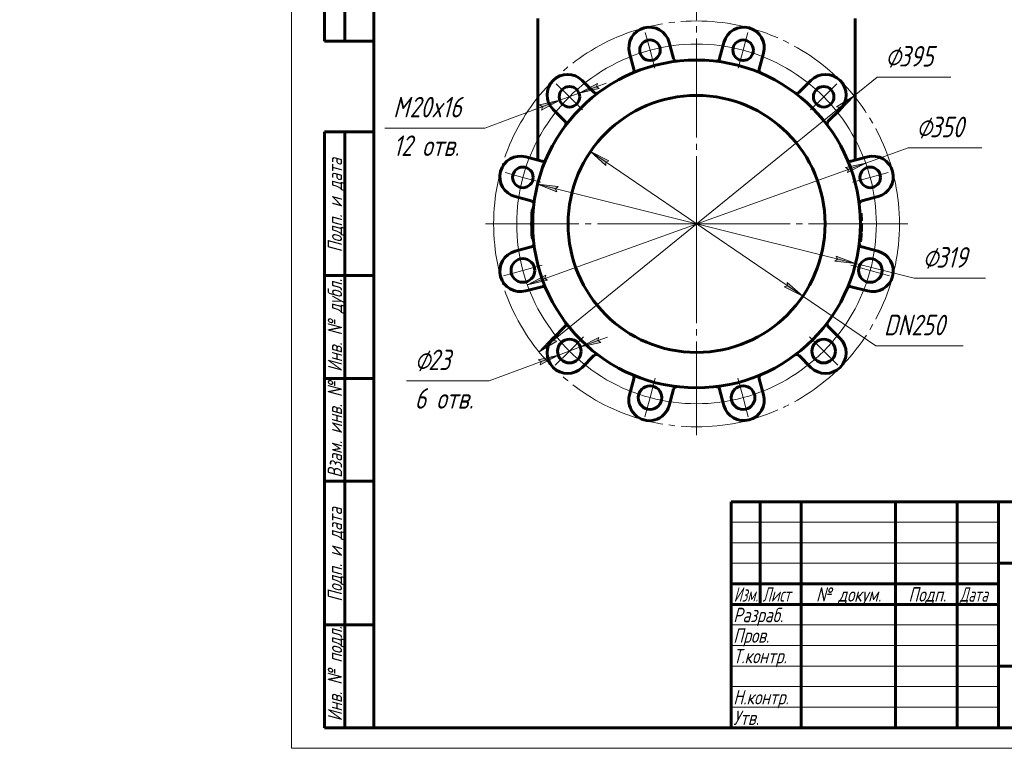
# Model space of a CAD drawing. Header units: millimetres. Extents: x -66 to 297, y 0 to 429.
# Tile 1 of 5: x -66 to 173, y 0 to 177. Entities that reach past the tile are written whole.
import ezdxf

# ---------------------------------------------------------------- set-up
doc = ezdxf.new("R2010")
doc.units = ezdxf.units.MM
for name, pattern in [('K5LT_AXLED', [28.612024, 24.112024, -1.5, 1.5, -1.5]), ('K5LT_BASIC', [0]), ('K5LT_THIN', [0])]:
    doc.linetypes.add(name, pattern=pattern)
doc.layers.add('Системный слой', color=7, linetype='Continuous')
doc.layers.add('Системный слой (1)', color=7, linetype='Continuous', true_color=0x6c6c6c)
doc.styles.add('KDIMTEXTSTYLE', font='txt', dxfattribs={"width": 0.96, "oblique": 15, "height": 5})
doc.styles.add('KTEXTSTYLE', font='txt', dxfattribs={"width": 0.96, "height": 5})
doc.dimstyles.new('KDIMSTYLE (0.25)', dxfattribs={"dimtxt": 5, "dimasz": 1, "dimexe": 2, "dimexo": 0, "dimgap": 1, "dimtad": 1, "dimlfac": 4, "dimtxsty": 'KDIMTEXTSTYLE', "dimsah": 1, "dimcen": 0, "dimdle": 1, "dimadec": 0, "dimazin": 0, "dimtfac": 0.667, "dimtmove": 0, "dimatfit": 3, "dimfxl": 1, "dimtvp": 1, "dimtolj": 1, "dimtzin": 0, "dimarcsym": 0})

# ---------------------------------------------------------------- blocks, each defined once
blk = doc.blocks.new('D0')
at = {"layer": 'Системный слой (1)'}
for points in [[(74.19, 160.93), (74.89, 160.49), (69.97, 159.37), (74.43, 161.73)], [(60.82, 155.28), (65.28, 157.64), (60.36, 156.52), (61.06, 156.07)]]:
    blk.add_hatch(color=7, dxfattribs=at).paths.add_polyline_path(points)
at = {"layer": 'Системный слой (1)', "color": 7, "linetype": 'K5LT_THIN', "lineweight": 18, "true_color": 0xffffff}
for p, q in [((69.97, 159.37), (76.53, 161.8)), ((74.43, 161.73), (69.97, 159.37)), ((74.19, 160.93), (74.43, 161.73)), ((74.89, 160.49), (74.19, 160.93)), ((69.97, 159.37), (65.28, 157.64)), ((69.97, 159.37), (74.89, 160.49)), ((65.28, 157.64), (47.08, 150.9)), ((65.28, 157.64), (58.72, 155.21)), ((65.28, 157.64), (60.36, 156.52)), ((60.36, 156.52), (61.06, 156.07)), ((60.82, 155.28), (65.28, 157.64)), ((61.06, 156.07), (60.82, 155.28))]:
    blk.add_line(p, q, dxfattribs=at)
blk.add_wipeout([(24.74, 142.52), (24.74, 159.28), (44.27, 159.28), (44.27, 142.52)]).dxf.layer = 'Системный слой (1)'
blk.add_line((47.08, 150.9), (22.74, 150.9), dxfattribs=at)
at = {"layer": 'Системный слой (1)', "color": 7, "char_height": 5, "attachment_point": 1, "style": 'KTEXTSTYLE'}
for s, insert in [('\\fArial|b0|c204|p34;\\H5.0;\\W1.000;\\Q15;\\fGOST Type AU|b0|i0|c204|p34;\\Q15;\\W0.960;M', (24.74, 158.49)), ('\\fArial|b0|c204|p34;\\H5.0;\\W1.000;\\Q15;\\fGOST Type AU|b0|i0|c204|p34;\\Q15;\\W0.960;20x16', (28.71, 158.49)), ('\\fArial|b0|c204|p34;\\H5.0;\\W1.000;\\Q15;\\fGOST Type AU|b0|i0|c204|p34;\\Q15;\\W0.960;12 отв.', (24.74, 149.1))]:
    blk.add_mtext(s, dxfattribs=dict(at, insert=insert))
blk = doc.blocks.new('KDIMARROW_01')
at = {"layer": 'Системный слой'}
blk.add_hatch(color=0, dxfattribs=at).paths.add_polyline_path([(-5, -0.66), (0, 0), (-5, 0.66), (-4.5, 0)])
at = {"layer": 'Системный слой', "color": 0, "linetype": 'K5LT_THIN', "lineweight": 18}
for p, q in [((-4.5, 0), (-5, 0.66)), ((-5, 0.66), (0, 0)), ((0, 0), (-5, -0.66)), ((-5, -0.66), (-4.5, 0))]:
    blk.add_line(p, q, dxfattribs=at)
at = {"layer": 'Системный слой (1)', "color": 0, "linetype": 'K5LT_THIN', "lineweight": 18}
blk.add_line((98.56, 127.57), (98.31, 127.57), dxfattribs=at)
blk = doc.blocks.new('D1')
at = {"layer": 'Системный слой (1)'}
for points in [[(74.54, 99.19), (75.24, 98.74), (70.32, 97.63), (74.78, 99.98)], [(60.47, 93.29), (64.93, 95.64), (60.01, 94.52), (60.71, 94.08)]]:
    blk.add_hatch(color=7, dxfattribs=at).paths.add_polyline_path(points)
at = {"layer": 'Системный слой (1)', "color": 7, "linetype": 'K5LT_THIN', "lineweight": 18, "true_color": 0xffffff}
for p, q in [((70.32, 97.63), (76.89, 100.05)), ((74.78, 99.98), (70.32, 97.63)), ((70.32, 97.63), (75.24, 98.74)), ((74.54, 99.19), (74.78, 99.98)), ((75.24, 98.74), (74.54, 99.19)), ((70.32, 97.63), (64.93, 95.64)), ((64.93, 95.64), (48.1, 89.42)), ((64.93, 95.64), (58.36, 93.21)), ((64.93, 95.64), (60.01, 94.52)), ((60.01, 94.52), (60.71, 94.08)), ((60.47, 93.29), (64.93, 95.64)), ((60.71, 94.08), (60.47, 93.29))]:
    blk.add_line(p, q, dxfattribs=at)
blk.add_wipeout([(29.96, 81.04), (29.96, 97.8), (45.45, 97.8), (45.45, 81.04)]).dxf.layer = 'Системный слой (1)'
blk.add_line((48.1, 89.42), (27.96, 89.42), dxfattribs=at)
at = {"layer": 'Системный слой (1)', "color": 7, "char_height": 5, "attachment_point": 1, "style": 'KTEXTSTYLE'}
for s, insert in [('\\fArial|b0|c204|p34;\\H5.0;\\W1.000;\\Q15;\\fGOST Type AU|b0|i0|c204|p34;\\Q15;\\W0.960;⌀', (29.96, 97)), ('\\fArial|b0|c204|p34;\\H5.0;\\W1.000;\\Q15;\\fGOST Type AU|b0|i0|c204|p34;\\Q15;\\W0.960;23', (33.26, 97)), ('\\fArial|b0|c204|p34;\\H5.0;\\W1.000;\\Q15;\\fGOST Type AU|b0|i0|c204|p34;\\Q15;\\W0.960;6 отв.', (29.96, 87.62))]:
    blk.add_mtext(s, dxfattribs=dict(at, insert=insert))
blk = doc.blocks.new('D2')
at = {"layer": 'Системный слой (1)'}
for points in [[(133.41, 155.05), (136.87, 158.72), (132.58, 156.07), (133.38, 155.88)], [(60.25, 96.42), (64.54, 99.06), (63.74, 99.26), (63.71, 100.09)]]:
    blk.add_hatch(color=7, dxfattribs=at).paths.add_polyline_path(points)
at = {"layer": 'Системный слой (1)', "color": 7, "linetype": 'K5LT_THIN', "lineweight": 18, "true_color": 0xffffff}
for p, q in [((136.87, 158.72), (142.47, 163.27)), ((60.25, 96.42), (136.87, 158.72)), ((132.58, 156.07), (136.87, 158.72)), ((136.87, 158.72), (133.41, 155.05)), ((133.38, 155.88), (132.58, 156.07)), ((133.41, 155.05), (133.38, 155.88)), ((60.25, 96.42), (63.71, 100.09)), ((64.54, 99.06), (60.25, 96.42)), ((63.71, 100.09), (63.74, 99.26)), ((63.74, 99.26), (64.54, 99.06))]:
    blk.add_line(p, q, dxfattribs=at)
blk.add_wipeout([(144.47, 164.27), (144.47, 171.65), (157.91, 171.65), (157.91, 164.27)]).dxf.layer = 'Системный слой (1)'
blk.add_line((142.47, 163.27), (160.46, 163.27), dxfattribs=at)
at = {"layer": 'Системный слой (1)', "color": 7, "char_height": 5, "attachment_point": 1, "style": 'KTEXTSTYLE'}
for s, insert in [('\\fArial|b0|c204|p34;\\H5.0;\\W1.000;\\Q15;\\fGOST Type AU|b0|i0|c204|p34;\\Q15;\\W0.960;⌀', (144.47, 170.86)), ('\\fArial|b0|c204|p34;\\H5.0;\\W1.000;\\Q15;\\fGOST Type AU|b0|i0|c204|p34;\\Q15;\\W0.960;395', (147.78, 170.86))]:
    blk.add_mtext(s, dxfattribs=dict(at, insert=insert))
blk = doc.blocks.new('D3')
at = {"layer": 'Системный слой (1)'}
for points in [[(64.24, 136.14), (64.88, 136.66), (59.87, 137.23), (64.57, 135.38)], [(137.25, 117.91), (132.56, 119.76), (132.88, 119), (132.24, 118.48)]]:
    blk.add_hatch(color=7, dxfattribs=at).paths.add_polyline_path(points)
at = {"layer": 'Системный слой (1)', "color": 7, "linetype": 'K5LT_THIN', "lineweight": 18, "true_color": 0xffffff}
for p, q in [((59.87, 137.23), (64.88, 136.66)), ((64.57, 135.38), (59.87, 137.23)), ((59.87, 137.23), (137.25, 117.91)), ((64.88, 136.66), (64.24, 136.14)), ((64.24, 136.14), (64.57, 135.38)), ((132.24, 118.48), (132.88, 119)), ((137.25, 117.91), (132.24, 118.48)), ((132.88, 119), (132.56, 119.76)), ((132.56, 119.76), (137.25, 117.91)), ((137.25, 117.91), (151.54, 114.34))]:
    blk.add_line(p, q, dxfattribs=at)
blk.add_wipeout([(153.54, 115.34), (153.54, 122.72), (166.34, 122.72), (166.34, 115.34)]).dxf.layer = 'Системный слой (1)'
blk.add_line((151.54, 114.34), (168.87, 114.34), dxfattribs=at)
at = {"layer": 'Системный слой (1)', "color": 7, "char_height": 5, "attachment_point": 1, "style": 'KTEXTSTYLE'}
for s, insert in [('\\fArial|b0|c204|p34;\\H5.0;\\W1.000;\\Q15;\\fGOST Type AU|b0|i0|c204|p34;\\Q15;\\W0.960;⌀', (153.54, 121.93)), ('\\fArial|b0|c204|p34;\\H5.0;\\W1.000;\\Q15;\\fGOST Type AU|b0|i0|c204|p34;\\Q15;\\W0.960;319', (156.85, 121.93))]:
    blk.add_mtext(s, dxfattribs=dict(at, insert=insert))
blk = doc.blocks.new('D4')
at = {"layer": 'Системный слой (1)'}
for points in [[(135.25, 140.05), (139.73, 142.36), (134.81, 141.29), (135.5, 140.84)], [(62.32, 113.85), (61.62, 114.3), (61.87, 115.08), (57.39, 112.77)]]:
    blk.add_hatch(color=7, dxfattribs=at).paths.add_polyline_path(points)
at = {"layer": 'Системный слой (1)', "color": 7, "linetype": 'K5LT_THIN', "lineweight": 18, "true_color": 0xffffff}
for p, q in [((139.73, 142.36), (150.02, 146.06)), ((57.39, 112.77), (139.73, 142.36)), ((134.81, 141.29), (139.73, 142.36)), ((139.73, 142.36), (135.25, 140.05)), ((135.5, 140.84), (134.81, 141.29)), ((135.25, 140.05), (135.5, 140.84)), ((57.39, 112.77), (61.87, 115.08)), ((61.87, 115.08), (61.62, 114.3)), ((62.32, 113.85), (57.39, 112.77)), ((61.62, 114.3), (62.32, 113.85))]:
    blk.add_line(p, q, dxfattribs=at)
blk.add_wipeout([(152.02, 147.06), (152.02, 154.44), (165.45, 154.44), (165.45, 147.06)]).dxf.layer = 'Системный слой (1)'
blk.add_line((150.02, 146.06), (168.01, 146.06), dxfattribs=at)
at = {"layer": 'Системный слой (1)', "color": 7, "char_height": 5, "attachment_point": 1, "style": 'KTEXTSTYLE'}
for s, insert in [('\\fArial|b0|c204|p34;\\H5.0;\\W1.000;\\Q15;\\fGOST Type AU|b0|i0|c204|p34;\\Q15;\\W0.960;⌀', (152.02, 153.65)), ('\\fArial|b0|c204|p34;\\H5.0;\\W1.000;\\Q15;\\fGOST Type AU|b0|i0|c204|p34;\\Q15;\\W0.960;350', (155.33, 153.65))]:
    blk.add_mtext(s, dxfattribs=dict(at, insert=insert))
blk = doc.blocks.new('D5')
at = {"layer": 'Системный слой (1)'}
for points in [[(77.23, 142.89), (72.73, 145.16), (76.49, 141.8), (76.45, 142.62)], [(124.39, 109.98), (120.63, 113.34), (120.67, 112.51), (119.89, 112.25)]]:
    blk.add_hatch(color=7, dxfattribs=at).paths.add_polyline_path(points)
at = {"layer": 'Системный слой (1)', "color": 7, "linetype": 'K5LT_THIN', "lineweight": 18, "true_color": 0xffffff}
for p, q in [((72.73, 145.16), (77.23, 142.89)), ((76.49, 141.8), (72.73, 145.16)), ((72.73, 145.16), (124.39, 109.98)), ((77.23, 142.89), (76.45, 142.62)), ((76.45, 142.62), (76.49, 141.8)), ((120.67, 112.51), (120.63, 113.34)), ((120.63, 113.34), (124.39, 109.98)), ((119.89, 112.25), (120.67, 112.51)), ((124.39, 109.98), (119.89, 112.25)), ((124.39, 109.98), (142.15, 97.88))]:
    blk.add_line(p, q, dxfattribs=at)
blk.add_wipeout([(144.15, 98.88), (144.15, 106.26), (160.76, 106.26), (160.76, 98.88)]).dxf.layer = 'Системный слой (1)'
blk.add_line((142.15, 97.88), (163.45, 97.88), dxfattribs=at)
at = {"layer": 'Системный слой (1)', "color": 7, "insert": (144.15, 105.47), "char_height": 5, "attachment_point": 1, "style": 'KTEXTSTYLE'}
blk.add_mtext('\\fArial|b0|c204|p34;\\H5.0;\\W1.000;\\Q15;\\fGOST Type AU|b0|i0|c204|p34;\\Q15;\\W0.960;DN250', dxfattribs=at)
blk = doc.blocks.new('U9')
at = {"layer": 'Системный слой (1)', "color": 30, "linetype": 'K5LT_AXLED', "lineweight": 18, "true_color": 0xff8000}
for p, q in [((98.56, 401.57), (98.56, 127.57)), ((87.24, 169.83), (86.07, 174.17)), ((109.88, 169.83), (111.05, 174.17)), ((88.4, 165.48), (87.24, 169.83)), ((108.72, 165.48), (109.88, 169.83)), ((67.63, 158.5), (64.44, 161.69)), ((129.5, 158.5), (132.68, 161.69)), ((70.81, 155.32), (67.63, 158.5)), ((126.31, 155.32), (129.5, 158.5)), ((56.3, 138.89), (51.96, 140.06)), ((140.82, 138.89), (145.17, 140.06)), ((60.65, 137.73), (56.3, 138.89)), ((136.47, 137.73), (140.82, 138.89)), ((98.56, 127.57), (47.19, 127.57)), ((98.56, 127.57), (98.56, 76.19)), ((149.94, 127.57), (98.56, 127.57)), ((61.01, 117.51), (56.3, 116.24)), ((136.11, 117.51), (140.82, 116.24)), ((56.3, 116.24), (51.59, 114.98)), ((140.82, 116.24), (145.53, 114.98)), ((71.07, 100.08), (67.63, 96.63)), ((126.05, 100.08), (129.5, 96.63)), ((67.63, 96.63), (64.18, 93.18)), ((129.5, 96.63), (132.94, 93.18)), ((88.5, 90.02), (87.24, 85.31)), ((108.62, 90.02), (109.88, 85.31)), ((87.24, 85.31), (85.98, 80.6)), ((109.88, 85.31), (111.15, 80.6))]:
    blk.add_line(p, q, dxfattribs=at)
for start, end in [(75, 105), (105, 135), (45, 75), (135, 165), (15, 45), (165, 195), (345, 15), (195, 225), (315, 345), (225, 255), (285, 315), (255, 285)]:
    blk.add_arc((98.56, 127.57), 43.75, start, end, dxfattribs=at)
blk = doc.blocks.new('U35')
at = {"color": 7, "linetype": 'K5LT_THIN', "lineweight": 18, "true_color": 0xffffff}
for p, q in [((0, 0), (0, 420)), ((107, 55), (172, 55)), ((107, 50), (172, 50)), ((107, 45), (172, 45)), ((107, 30), (172, 30)), ((107, 25), (172, 25)), ((107, 20), (172, 20)), ((107, 15), (172, 15)), ((107, 10), (172, 10)), ((297, 0), (0, 0))]:
    blk.add_line(p, q, dxfattribs=at)
at = {"color": 143, "linetype": 'K5LT_BASIC', "lineweight": 60, "true_color": 0x33acca}
for p, q in [((20, 5), (20, 415)), ((8, 172), (8, 292)), ((13, 172), (13, 292)), ((20, 172), (8, 172)), ((8, 5), (8, 150)), ((20, 150), (8, 150)), ((13, 5), (13, 150)), ((20, 115), (8, 115)), ((20, 90), (8, 90)), ((20, 65), (8, 65)), ((107, 60), (292, 60)), ((107, 5), (107, 60)), ((114, 35), (114, 60)), ((124, 5), (124, 60)), ((147, 5), (147, 60)), ((162, 5), (162, 60)), ((172, 5), (172, 60)), ((172, 45), (292, 45)), ((107, 40), (172, 40)), ((107, 35), (172, 35)), ((20, 30), (8, 30)), ((172, 20), (242, 20)), ((20, 5), (8, 5)), ((292, 5), (20, 5))]:
    blk.add_line(p, q, dxfattribs=at)
at = {"color": 7, "char_height": 3.5, "attachment_point": 1, "rotation": 90, "style": 'KTEXTSTYLE'}
for s, insert in [('\\fArial|b0|c204|p34;\\H5.0;\\W1.000;\\Q15;\\fGOST Type AU|b0|i0|c204|p34;\\Q15;\\W0.960;\\H3.50;Подп. и дата', (8.82, 120.66)), ('\\fArial|b0|c204|p34;\\H5.0;\\W1.000;\\Q15;\\fGOST Type AU|b0|i0|c204|p34;\\Q15;\\W0.960;\\H3.50;Инв. № дубл.', (8.82, 91.57)), ('\\fArial|b0|c204|p34;\\H5.0;\\W1.000;\\Q15;\\fGOST Type AU|b0|i0|c204|p34;\\Q15;\\W0.960;\\H3.50;Взам. инв. №', (8.82, 65.8)), ('\\fArial|b0|c204|p34;\\H5.0;\\W1.000;\\Q15;\\fGOST Type AU|b0|i0|c204|p34;\\Q15;\\W0.960;\\H3.50;Подп. и дата', (8.82, 35.66)), ('\\fArial|b0|c204|p34;\\H5.0;\\W1.000;\\Q15;\\fGOST Type AU|b0|i0|c204|p34;\\Q15;\\W0.960;\\H3.50;Инв. № подл.', (8.82, 6.57))]:
    blk.add_mtext(s, dxfattribs=dict(at, insert=insert))
at = {"color": 7, "char_height": 3.5, "attachment_point": 1, "style": 'KTEXTSTYLE'}
for s, insert in [('\\fArial|b0|c204|p34;\\H5.0;\\W1.000;\\Q15;\\fGOST Type AU|b0|i0|c204|p34;\\Q15;\\W0.786;\\H3.50;Изм.', (107.62, 39.18)), ('\\fArial|b0|c204|p34;\\H5.0;\\W1.000;\\Q15;\\fGOST Type AU|b0|i0|c204|p34;\\Q15;\\W0.800;\\H3.50;Лист', (114.61, 39.18)), ('\\fArial|b0|c204|p34;\\H5.0;\\W1.000;\\Q15;\\fGOST Type AU|b0|i0|c204|p34;\\Q15;\\W0.960;\\H3.50;№ докум.', (127.63, 39.18)), ('\\fArial|b0|c204|p34;\\H5.0;\\W1.000;\\Q15;\\fGOST Type AU|b0|i0|c204|p34;\\Q15;\\W0.960;\\H3.50;Подп.', (150.1, 39.18)), ('\\fArial|b0|c204|p34;\\H5.0;\\W1.000;\\Q15;\\fGOST Type AU|b0|i0|c204|p34;\\Q15;\\W0.800;\\H3.50;Дата', (162.61, 39.18)), ('\\fArial|b0|c204|p34;\\H5.0;\\W1.000;\\Q15;\\fGOST Type AU|b0|i0|c204|p34;\\Q15;\\W0.960;\\H3.50;Разраб.', (107.5, 34.18)), ('\\fArial|b0|c204|p34;\\H5.0;\\W1.000;\\Q15;\\fGOST Type AU|b0|i0|c204|p34;\\Q15;\\W0.960;\\H3.50;Пров.', (107.5, 29.18)), ('\\fArial|b0|c204|p34;\\H5.0;\\W1.000;\\Q15;\\fGOST Type AU|b0|i0|c204|p34;\\Q15;\\W0.960;\\H3.50;Т.контр.', (107.5, 24.18)), ('\\fArial|b0|c204|p34;\\H5.0;\\W1.000;\\Q15;\\fGOST Type AU|b0|i0|c204|p34;\\Q15;\\W0.960;\\H3.50;Н.контр.', (107.5, 14.18)), ('\\fArial|b0|c204|p34;\\H5.0;\\W1.000;\\Q15;\\fGOST Type AU|b0|i0|c204|p34;\\Q15;\\W0.960;\\H3.50;Утв.', (107.5, 9.18))]:
    blk.add_mtext(s, dxfattribs=dict(at, insert=insert))

msp = doc.modelspace()

# ---------------------------------------------------------------- linework, layer by layer
at = {"layer": 'Системный слой (1)', "color": 143, "linetype": 'K5LT_BASIC', "lineweight": 60, "true_color": 0x33acca}
for p, q in [((59.9359, 177.5678), (59.9359, 143.0937)), ((137.1859, 177.5678), (137.1859, 143.0937)), ((91.9055, 171.7249), (92.956, 167.8043)), ((104.1659, 167.8043), (105.2164, 171.7249)), ((83.2967, 165.2161), (82.2462, 169.1367)), ((92.956, 167.8043), (92.9819, 167.7076)), ((104.1659, 167.8043), (104.14, 167.7076)), ((114.8757, 169.1367), (113.8251, 165.2161)), ((83.2967, 165.2161), (83.3226, 165.1194)), ((113.8251, 165.2161), (113.7992, 165.1194)), ((70.7186, 162.4812), (73.5887, 159.6111)), ((123.5332, 159.6111), (126.4033, 162.4812)), ((73.5887, 159.6111), (73.6594, 159.5404)), ((123.5332, 159.6111), (123.4624, 159.5404)), ((66.5176, 152.5401), (63.6475, 155.4101)), ((133.4743, 155.4101), (130.6043, 152.5401)), ((66.5176, 152.5401), (66.5884, 152.4693)), ((130.6043, 152.5401), (130.5335, 152.4693)), ((56.9921, 143.8825), (60.9126, 142.832)), ((136.2092, 142.832), (140.1298, 143.8825)), ((60.9126, 142.832), (61.0093, 142.8061)), ((136.2092, 142.832), (136.1125, 142.8061)), ((58.3244, 133.1728), (54.4039, 134.2233)), ((142.718, 134.2233), (138.7974, 133.1728)), ((58.3244, 133.1728), (58.4211, 133.1468)), ((138.7974, 133.1728), (138.7007, 133.1468)), ((138.3506, 130.1746), (138.6012, 130.1746)), ((58.6859, 127.5678), (58.4359, 127.5678)), ((138.4265, 128.4346), (138.6766, 128.4346)), ((138.4268, 128.4203), (138.6769, 128.4203)), ((138.427, 128.4107), (138.6771, 128.4107)), ((138.4356, 127.4047), (138.6856, 127.4047)), ((138.4357, 127.7118), (138.6857, 127.7118)), ((138.4357, 127.7047), (138.6857, 127.7047)), ((138.4357, 127.7035), (138.6857, 127.7035)), ((138.4357, 127.6963), (138.6857, 127.6963)), ((138.3635, 125.1654), (138.6139, 125.1654)), ((138.3726, 125.3208), (138.623, 125.3208)), ((138.3726, 125.3208), (138.623, 125.3208)), ((138.3729, 125.3267), (138.6233, 125.3267)), ((138.3733, 125.3339), (138.6237, 125.3339)), ((138.3853, 125.5596), (138.6356, 125.5596)), ((138.415, 126.2766), (138.6652, 126.2766)), ((138.1963, 123.2032), (138.4478, 123.2032)), ((138.2093, 123.3227), (138.4607, 123.3227)), ((138.2399, 123.619), (138.4912, 123.619)), ((138.2642, 123.8712), (138.5153, 123.8712)), ((54.4039, 120.9123), (58.3244, 121.9628)), ((58.3244, 121.9628), (58.4211, 121.9888)), ((138.7974, 121.9628), (138.7007, 121.9888)), ((138.7974, 121.9628), (142.718, 120.9123)), ((60.9126, 112.3036), (56.9921, 111.2531)), ((60.9126, 112.3036), (61.0093, 112.3295)), ((136.2092, 112.3036), (136.1125, 112.3295)), ((140.1298, 111.2531), (136.2092, 112.3036)), ((63.6475, 99.7255), (66.5176, 102.5955)), ((66.5176, 102.5955), (66.5884, 102.6663)), ((130.6043, 102.5955), (130.5335, 102.6663)), ((130.6043, 102.5955), (133.4743, 99.7255)), ((73.5887, 95.5245), (70.7186, 92.6544)), ((73.5887, 95.5245), (73.6594, 95.5952)), ((123.5332, 95.5245), (123.4624, 95.5952)), ((126.4033, 92.6544), (123.5332, 95.5245)), ((82.2462, 85.9989), (83.2967, 89.9195)), ((83.2967, 89.9195), (83.3226, 90.0162)), ((113.8251, 89.9195), (113.7992, 90.0162)), ((113.8251, 89.9195), (114.8757, 85.9989)), ((92.956, 87.3313), (91.9055, 83.4107)), ((92.956, 87.3313), (92.9819, 87.428)), ((104.1659, 87.3313), (104.14, 87.428)), ((105.2164, 83.4107), (104.1659, 87.3313))]:
    msp.add_line(p, q, dxfattribs=at)
at = {"layer": 'Системный слой (1)', "color": 30, "linetype": 'K5LT_AXLED', "lineweight": 18, "true_color": 0xff8000}
msp.add_circle((98.5609, 127.5678), 49.375, dxfattribs=at)
at = {"layer": 'Системный слой (1)', "color": 143, "linetype": 'K5LT_BASIC', "lineweight": 60, "true_color": 0x33acca}
for centre, radius in [((87.2376, 169.8271), 2.5), ((109.8843, 169.8271), 2.5), ((98.5609, 127.5678), 39.875), ((67.625, 158.5037), 2.5), ((129.4969, 158.5037), 2.5), ((98.5609, 127.5678), 31.25), ((56.3017, 138.8911), 2.5), ((140.8202, 138.8911), 2.5), ((56.3017, 116.2445), 2.875), ((140.8202, 116.2445), 2.875), ((67.625, 96.6319), 2.875), ((129.4969, 96.6319), 2.875), ((87.2376, 85.3085), 2.875), ((109.8843, 85.3085), 2.875)]:
    msp.add_circle(centre, radius, dxfattribs=at)
for centre, radius, start, end in [((87.0758, 170.4308), 5, 15, 195), ((110.046, 170.4308), 5, 345, 165), ((93.7063, 167.9017), 0.75, 195, 276.86312), ((103.4155, 167.9017), 0.75, 263.13688, 345), ((67.1831, 158.9457), 5, 45, 225), ((82.5982, 164.9253), 0.75, 293.13688, 15), ((114.5237, 164.9253), 0.75, 165, 246.86312), ((129.9388, 158.9457), 5, 315, 135), ((74.1898, 160.0707), 0.75, 225, 306.86312), ((122.9321, 160.0707), 0.75, 233.13688, 315), ((66.058, 151.939), 0.75, 323.13688, 45), ((131.0638, 151.939), 0.75, 135, 216.861192), ((55.698, 139.0529), 5, 75, 255), ((141.4239, 139.0529), 5, 285, 105), ((61.2035, 143.5305), 0.75, 255, 336.86312), ((135.9184, 143.5305), 0.75, 203.13688, 285), ((58.227, 132.4224), 0.75, 353.13688, 75), ((138.8948, 132.4224), 0.75, 105, 186.861333), ((98.5609, 127.5678), 40.125, 175.207387, 180), ((98.5609, 127.5678), 40.125, 1.237855, 3.724906), ((98.5609, 127.5678), 40.125, 180, 184.792613), ((98.5609, 127.5678), 40.125, 358.155937, 359.7671), ((98.5609, 127.5678), 40.125, 1.217366, 1.237855), ((98.5609, 127.5678), 40.125, 1.203712, 1.217366), ((98.5609, 127.5678), 40.125, 359.7671, 0.183456), ((98.5609, 127.5678), 40.125, 0.19541, 0.205638), ((98.5609, 127.5678), 40.125, 0.193698, 0.19541), ((98.5609, 127.5678), 40.125, 0.183456, 0.193698), ((98.5609, 127.5678), 40.125, 354.714007, 356.567487), ((98.5609, 127.5678), 40.125, 356.567487, 356.789704), ((98.5609, 127.5678), 40.125, 356.7898, 356.798247), ((98.5609, 127.5678), 40.125, 356.789704, 356.7898), ((98.5609, 127.5678), 40.125, 356.798247, 356.808491), ((98.5609, 127.5678), 40.125, 357.131214, 357.320842), ((98.5609, 127.5678), 40.125, 357.320842, 357.966408), ((98.5609, 127.5678), 40.125, 357.966408, 358.155937), ((58.227, 122.7132), 0.75, 285, 6.86312), ((138.8948, 122.7132), 0.75, 173.13688, 255), ((98.5609, 127.5678), 40.125, 353.755272, 353.926895), ((98.5609, 127.5678), 40.125, 353.926895, 354.352308), ((98.5609, 127.5678), 40.125, 354.352308, 354.714007), ((55.698, 116.0827), 5, 105, 285), ((141.4239, 116.0827), 5, 255, 75), ((61.2035, 111.6051), 0.75, 23.13688, 105), ((135.9184, 111.6051), 0.75, 75, 156.861333), ((66.058, 103.1966), 0.75, 315, 36.86312), ((131.0638, 103.1966), 0.75, 143.13688, 225), ((67.1831, 96.1899), 5, 135, 315), ((129.9388, 96.1899), 5, 225, 45), ((74.1898, 95.0649), 0.75, 53.13688, 135), ((122.9321, 95.0649), 0.75, 45, 126.861333), ((82.5982, 90.2103), 0.75, 345, 66.86312), ((114.5237, 90.2103), 0.75, 113.13688, 195), ((93.7063, 87.2339), 0.75, 83.13688, 165), ((103.4155, 87.2339), 0.75, 15, 96.86312), ((87.0758, 84.7048), 5, 165, 345), ((110.046, 84.7048), 5, 195, 15)]:
    msp.add_arc(centre, radius, start, end, dxfattribs=at)
for points in [[(58.5762, 130.9202), (58.591, 130.9459), (58.6193, 130.9982), (58.6628, 131.0876), (58.7082, 131.1922), (58.7485, 131.2984), (58.7842, 131.4029), (58.8181, 131.5126), (58.8499, 131.6296), (58.8829, 131.7676), (58.914, 131.9198), (58.9403, 132.0794), (58.9539, 132.1827), (58.9588, 132.2249)], [(58.5762, 124.2154), (58.591, 124.1897), (58.6193, 124.1374), (58.6628, 124.048), (58.7082, 123.9434), (58.7485, 123.8372), (58.7842, 123.7327), (58.8181, 123.6231), (58.8499, 123.506), (58.8829, 123.368), (58.914, 123.2158), (58.9403, 123.0562), (58.9539, 122.9529), (58.9588, 122.9107)]]:
    msp.add_open_spline(points, degree=3, knots=[0, 0, 0, 0, 0.8996868, 1.80709624, 3.03360476, 4.3866728, 5.28826724, 6.42259391, 7.91111426, 9.01844935, 10.78769798, 12.68838772, 14, 14, 14, 14], dxfattribs=at)

# ---------------------------------------------------------------- next in the draw order: dimensions: what is measured, and where the dimension line sits
at = {"layer": 'Системный слой (1)', "color": 7}
for p1, p2, override, picture, middle in [((77.0028, 161.976), (58.2472, 155.0314), {"dimtih": 1, "dimtoh": 1, "dimpost": '\\fGOST Type AU|b0|c204|p34;\\H5.0;\\W0.960;\\Q15;М<>\\fGOST Type AU|b0|c204|p34;\\H5.0;\\W0.960;\\Q15;\\fGOST Type AU|b0|i0|c204|p34;\\Q15;x16\\X\\fGOST Type AU|b0|c204|p34;\\H5.0;\\W0.960;\\Q15;\\fGOST Type AU|b0|i0|c204|p34;\\Q15;12 отв.', "dimblk1": 'KDIMARROW_01', "dimblk2": 'KDIMARROW_01', "dimclrt": 7, "dimtol": 1, "dimtp": 0, "dimtm": 0, "dimtdec": 5, "dimtmove": 1, "dimatfit": 2, "dimtolj": 1}, 'D0', (45.0845, 150.8982)), ((78.4124, 100.617), (56.8376, 92.6467), {"dimtih": 1, "dimtoh": 1, "dimpost": '\\fGOST Type AU|b0|c204|p34;\\H5.0;\\W0.960;\\Q15;<>\\X\\fGOST Type AU|b0|c204|p34;\\H5.0;\\W0.960;\\Q15;\\fGOST Type AU|b0|i0|c204|p34;\\Q15;6 отв.', "dimblk1": 'KDIMARROW_01', "dimblk2": 'KDIMARROW_01', "dimclrt": 7, "dimtol": 1, "dimtp": 0, "dimtm": 0, "dimtdec": 5, "dimtmove": 1, "dimatfit": 2, "dimtolj": 1}, 'D1', (46.0953, 89.4171))]:
    dim = msp.add_diameter_dim_2p(p1=p1, p2=p2, dimstyle='KDIMSTYLE (0.25)', override=override, dxfattribs=at)
    dim.commit()
    dim.dimension.update_dxf_attribs({"geometry": picture, "text_midpoint": middle})

# ---------------------------------------------------------------- next in the draw order: dimensions: what is measured, and where the dimension line sits
dim = msp.add_diameter_dim_2p(p1=(-54.683, 2.9783), p2=(251.8049, 252.1573), dimstyle='KDIMSTYLE (0.25)', override={"dimtih": 1, "dimtoh": 1, "dimpost": '\\fGOST Type AU|b0|c204|p34;\\H5.0;\\W0.960;\\Q15;<>', "dimblk1": 'KDIMARROW_01', "dimblk2": 'KDIMARROW_01', "dimclrt": 7, "dimtol": 1, "dimtp": 0, "dimtm": 0, "dimtdec": 5, "dimtmove": 1, "dimatfit": 2, "dimtolj": 1}, dxfattribs=at)
dim.commit()
dim.dimension.update_dxf_attribs({"geometry": 'D2', "text_midpoint": (144.474, 163.2697), "dimtype": 163})

# ---------------------------------------------------------------- next in the draw order: dimensions: what is measured, and where the dimension line sits
dim = msp.add_diameter_dim_2p(p1=(-56.1877, 166.2088), p2=(253.3095, 88.9268), dimstyle='KDIMSTYLE (0.25)', override={"dimtih": 1, "dimtoh": 1, "dimpost": '\\fGOST Type AU|b0|c204|p34;\\H5.0;\\W0.960;\\Q15;<>', "dimblk1": 'KDIMARROW_01', "dimblk2": 'KDIMARROW_01', "dimclrt": 7, "dimtol": 1, "dimtp": 0, "dimtm": 0, "dimtdec": 5, "dimtmove": 1, "dimatfit": 2, "dimtolj": 1}, dxfattribs=at)
dim.commit()
dim.dimension.update_dxf_attribs({"geometry": 'D3', "text_midpoint": (153.5403, 114.3388), "dimtype": 163})

# ---------------------------------------------------------------- next in the draw order: dimensions: what is measured, and where the dimension line sits
dim = msp.add_diameter_dim_2p(p1=(-66.1305, 68.3923), p2=(263.2524, 186.7433), dimstyle='KDIMSTYLE (0.25)', override={"dimtih": 1, "dimtoh": 1, "dimpost": '\\fGOST Type AU|b0|c204|p34;\\H5.0;\\W0.960;\\Q15;<>', "dimblk1": 'KDIMARROW_01', "dimblk2": 'KDIMARROW_01', "dimclrt": 7, "dimtol": 1, "dimtp": 0, "dimtm": 0, "dimtdec": 5, "dimtmove": 1, "dimatfit": 2, "dimtolj": 1}, dxfattribs=at)
dim.commit()
dim.dimension.update_dxf_attribs({"geometry": 'D4', "text_midpoint": (152.0233, 146.0588), "dimtype": 163})

# ---------------------------------------------------------------- next in the draw order: dimensions: what is measured, and where the dimension line sits
dim = msp.add_diameter_dim_2p(p1=(-4.7579, 197.9256), p2=(201.8797, 57.21), dimstyle='KDIMSTYLE (0.25)', override={"dimtih": 1, "dimtoh": 1, "dimpost": '\\fGOST Type AU|b0|c204|p34;\\H5.0;\\W0.960;\\Q15;<>', "dimblk1": 'KDIMARROW_01', "dimblk2": 'KDIMARROW_01', "dimclrt": 7, "dimtol": 1, "dimtp": 0, "dimtm": 0, "dimtdec": 5, "dimtmove": 1, "dimatfit": 2, "dimtolj": 1}, dxfattribs=at)
dim.commit()
dim.dimension.update_dxf_attribs({"geometry": 'D5', "text_midpoint": (144.1544, 97.8816), "dimtype": 163})

# ---------------------------------------------------------------- next in the draw order: block references
msp.add_blockref('U35', (0, 0))
at = {"layer": 'Системный слой (1)'}
msp.add_blockref('U9', (0, 0), dxfattribs=at)

doc.saveas('drawing.dxf')
